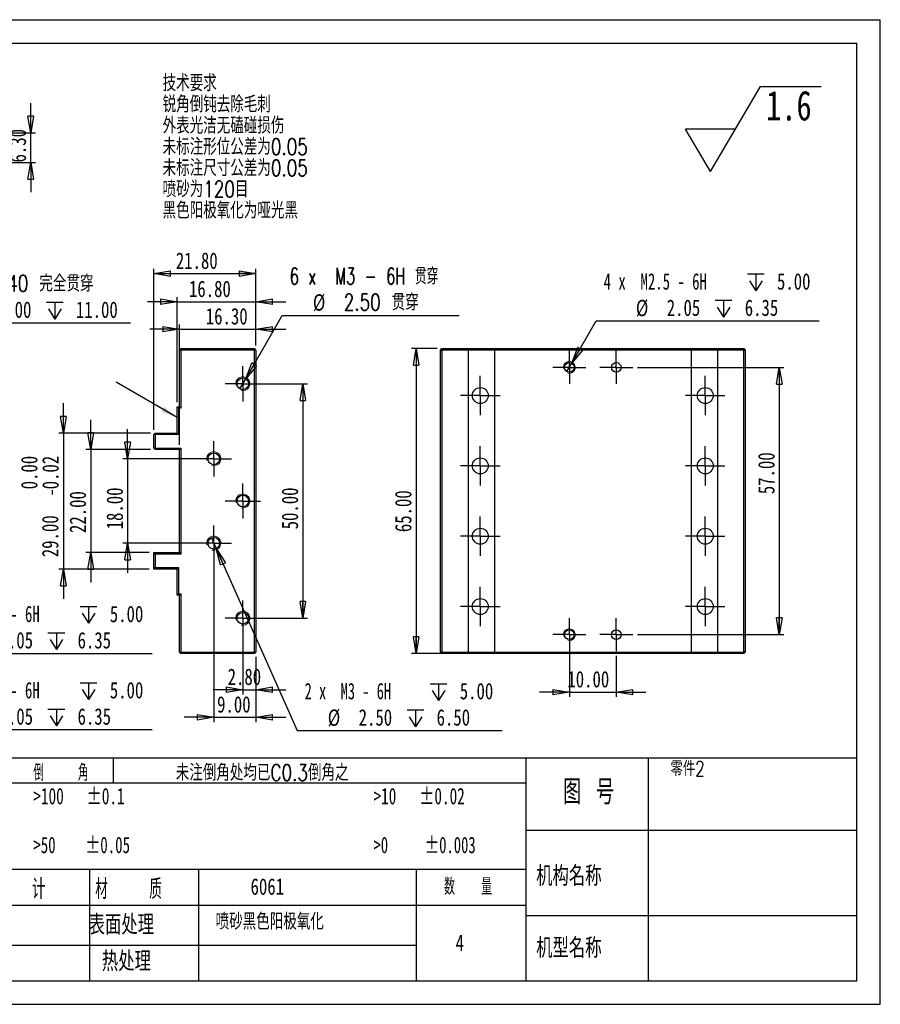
# Model space of a CAD drawing. Header units: millimetres. Extents: x 0 to 297, y 0 to 210.
# Tile 2 of 2: x 113 to 297, y 0 to 210. Entities that reach past the tile are written whole.
import ezdxf

# ---------------------------------------------------------------- set-up
doc = ezdxf.new("R2010")
doc.units = ezdxf.units.MM
doc.layers.add('图层0', color=7, linetype='Continuous', lineweight=25)
doc.styles.add('SLDTEXTSTYLE0', font='TXT', dxfattribs={"width": 0.75, "bigfont": 'bigfont'})
doc.styles.add('SLDTEXTSTYLE1', font='TXT', dxfattribs={"width": 0.75})
doc.styles.add('SLDTEXTSTYLE10', font='TXT', dxfattribs={"width": 0.660714})
doc.styles.add('SLDTEXTSTYLE11', font='TXT', dxfattribs={"width": 0.65, "bigfont": 'bigfont'})
doc.styles.add('SLDTEXTSTYLE12', font='TXT', dxfattribs={"width": 0.645833})
doc.styles.add('SLDTEXTSTYLE2', font='TXT', dxfattribs={"width": 0.666667, "bigfont": 'bigfont'})
doc.styles.add('SLDTEXTSTYLE3', font='TXT', dxfattribs={"width": 0.583333, "bigfont": 'bigfont'})
doc.styles.add('SLDTEXTSTYLE4', font='TXT', dxfattribs={"width": 0.681818})
doc.styles.add('SLDTEXTSTYLE5', font='TXT', dxfattribs={"width": 0.666667})
doc.styles.add('SLDTEXTSTYLE6', font='TXT', dxfattribs={"width": 0.653846})
doc.styles.add('SLDTEXTSTYLE7', font='TXT', dxfattribs={"width": 0.6, "bigfont": 'bigfont'})
doc.styles.add('SLDTEXTSTYLE8', font='TXT', dxfattribs={"width": 0.625, "bigfont": 'bigfont'})
doc.dimstyles.new('SLDDIMSTYLE0', dxfattribs={"dimtxt": 3.5, "dimasz": 3.556, "dimexe": 0, "dimexo": 0.0625, "dimgap": 0.875, "dimtad": 0, "dimtih": 1, "dimtoh": 1, "dimrnd": 1e-09, "dimzin": 4, "dimdsep": 46, "dimtxsty": 'SLDTEXTSTYLE1', "dimblk1": 'NONE', "dimblk2": 'CLOSED', "dimsah": 1, "dimcen": 0, "dimadec": 0, "dimazin": 1, "dimtfac": 1, "dimtmove": 0, "dimatfit": 3, "dimldrblk": 'NONE', "dimfxl": 0, "dimfrac": 2, "dimtolj": 1, "dimtzin": 12, "dimarcsym": 0})
doc.dimstyles.new('SLDDIMSTYLE1', dxfattribs={"dimtxt": 3.5, "dimasz": 3.556, "dimexe": 0, "dimexo": 0.0625, "dimgap": 0.875, "dimtad": 0, "dimtih": 1, "dimtoh": 1, "dimdec": 6, "dimrnd": 1e-09, "dimzin": 12, "dimdsep": 46, "dimtxsty": 'SLDTEXTSTYLE1', "dimblk1": 'NONE', "dimblk2": 'CLOSED', "dimsah": 1, "dimcen": 0, "dimadec": 0, "dimazin": 3, "dimtfac": 1, "dimtmove": 0, "dimatfit": 3, "dimldrblk": 'NONE', "dimfxl": 0, "dimfrac": 2, "dimtolj": 1, "dimtzin": 12, "dimarcsym": 0})
doc.dimstyles.new('SLDDIMSTYLE2', dxfattribs={"dimtxt": 3.5, "dimasz": 3.556, "dimexe": 0, "dimexo": 0.0625, "dimgap": 0.875, "dimtad": 1, "dimrnd": 1e-09, "dimzin": 4, "dimdsep": 46, "dimtxsty": 'SLDTEXTSTYLE1', "dimblk1": 'CLOSED', "dimblk2": 'CLOSED', "dimsah": 1, "dimcen": 0.09, "dimadec": 0, "dimazin": 1, "dimtfac": 1, "dimtofl": 0, "dimtmove": 0, "dimatfit": 3, "dimldrblk": 'CLOSED', "dimfxl": 0, "dimfrac": 2, "dimtolj": 1, "dimtzin": 12, "dimarcsym": 0})
doc.dimstyles.new('SLDDIMSTYLE3', dxfattribs={"dimtxt": 3.5, "dimasz": 3.556, "dimexe": 0, "dimexo": 0.0625, "dimgap": 0.875, "dimtad": 1, "dimrnd": 1e-09, "dimzin": 4, "dimdsep": 46, "dimtxsty": 'SLDTEXTSTYLE1', "dimblk1": 'CLOSED', "dimblk2": 'CLOSED', "dimsah": 1, "dimcen": 0.09, "dimadec": 0, "dimazin": 1, "dimtfac": 1, "dimtmove": 0, "dimatfit": 0, "dimldrblk": 'CLOSED', "dimfxl": 0, "dimfrac": 2, "dimtolj": 1, "dimtzin": 12, "dimarcsym": 0})
doc.dimstyles.new('SLDDIMSTYLE4', dxfattribs={"dimtxt": 3.5, "dimasz": 3.556, "dimexe": 0, "dimexo": 0.0625, "dimgap": 0.875, "dimtad": 1, "dimrnd": 1e-09, "dimzin": 4, "dimdsep": 46, "dimtxsty": 'SLDTEXTSTYLE1', "dimblk1": 'CLOSED', "dimblk2": 'CLOSED', "dimsah": 1, "dimcen": 0.09, "dimadec": 0, "dimazin": 1, "dimtol": 1, "dimtm": 0.02, "dimtfac": 1, "dimtmove": 0, "dimatfit": 0, "dimldrblk": 'CLOSED', "dimfxl": 0, "dimfrac": 2, "dimtolj": 1, "dimtzin": 0, "dimarcsym": 0})
doc.dimstyles.new('SLDDIMSTYLE6', dxfattribs={"dimtxt": 0.18, "dimasz": 3.556, "dimexe": 0, "dimexo": 0.0625, "dimgap": 0, "dimtad": 0, "dimtih": 1, "dimtoh": 1, "dimdec": 0, "dimrnd": 1e-09, "dimzin": 0, "dimdsep": 46, "dimtxsty": 'Standard', "dimsah": 1, "dimcen": 0.09, "dimadec": 0, "dimazin": 0, "dimtfac": 3.556, "dimtdec": 0, "dimtofl": 0, "dimtmove": 0, "dimatfit": 3, "dimfxl": 0, "dimfrac": 2, "dimtolj": 1, "dimtzin": 0, "dimarcsym": 0})

# ---------------------------------------------------------------- blocks, each defined once
blk = doc.blocks.new('SW_SFSYMBOL_0')
at = {"layer": '图层0', "color": 0}
for p, q in [((-11.87, -9.07), (-1.17, 9.07)), ((-1.17, 9.07), (11.73, 9.07)), ((-11.87, -9.07), (-17.23, 0)), ((-6.52, 0), (-17.23, 0))]:
    blk.add_line(p, q, dxfattribs=at)
at = {"layer": '图层0', "color": 0, "insert": (0, 8.19), "char_height": 6.35, "attachment_point": 1, "style": 'SLDTEXTSTYLE1'}
blk.add_mtext('1.6', dxfattribs=at)
blk = doc.blocks.new('_Closed')
at = {"color": 0, "linetype": 'ByBlock', "lineweight": -2}
for p, q in [((-1, 0.166667), (0, 0)), ((-1, 0.166667), (-1, -0.166667)), ((0, 0), (-1, -0.166667)), ((0, 0), (-1, 0))]:
    blk.add_line(p, q, dxfattribs=at)
blk = doc.blocks.new('SW_SYMBOL_HOLE_SPOT')
at = {"layer": '图层0', "color": 0}
for p, q in [((0, 875), (0, 75)), ((1600, 75), (1600, 875)), ((0, 75), (1600, 75))]:
    blk.add_line(p, q, dxfattribs=at)
blk = doc.blocks.new('SW_SYMBOL_HOLE_DEPTH')
at = {"layer": '图层0', "color": 0}
for p, q in [((0, 875), (800, 875)), ((100, 555), (400, 75)), ((400, 875), (400, 75)), ((700, 555), (400, 75))]:
    blk.add_line(p, q, dxfattribs=at)
blk = doc.blocks.new('_D')
at = {"layer": '图层0'}
for p, q in [((83.68, 132.44), (91.13, 145.34)), ((91.13, 145.34), (137.01, 145.34)), ((80.68, 127.24), (83.68, 132.44))]:
    blk.add_line(p, q, dxfattribs=at)
at = {"layer": '图层0', "xscale": 0.004470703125, "yscale": 0.004470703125, "zscale": 0.004470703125}
for name, p in [('SW_SYMBOL_HOLE_SPOT', (92.72, 145.82)), ('SW_SYMBOL_HOLE_DEPTH', (119.08, 145.82))]:
    blk.add_blockref(name, p, dxfattribs=at)
at = {"layer": '图层0', "xscale": 3.556, "yscale": 3.556, "rotation": 240.0000000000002}
blk.add_blockref('_Closed', (83.68, 132.44, 5.4), dxfattribs=at)
at = {"layer": '图层0', "char_height": 3.5, "attachment_point": 1}
for s, insert, style in [('8 x', (93.37, 155.51), 'SLDTEXTSTYLE5'), ('%%c', (100.78, 155.46), 'SLDTEXTSTYLE1'), ('3.40 完全贯穿', (107.37, 155.51), 'SLDTEXTSTYLE0'), ('%%c', (102.16, 149.85), 'SLDTEXTSTYLE1'), ('6.00', (108.75, 149.9), 'SLDTEXTSTYLE1'), ('11.00', (125.39, 149.9), 'SLDTEXTSTYLE1')]:
    blk.add_mtext(s, dxfattribs=dict(at, insert=insert, style=style))
blk = doc.blocks.new('_None')
blk = doc.blocks.new('_D_1')
at = {"layer": '图层0'}
for p, q in [((80.28, 91.28), (81.08, 89.39)), ((81.08, 89.39), (94.05, 58.58)), ((94.05, 58.58), (141.65, 58.58))]:
    blk.add_line(p, q, dxfattribs=at)
at = {"layer": '图层0', "xscale": 3.556, "yscale": 3.556, "rotation": 112.8309004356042}
blk.add_blockref('_Closed', (81.08, 89.39, 5.4), dxfattribs=at)
at = {"layer": '图层0', "xscale": 0.004470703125, "yscale": 0.004470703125, "zscale": 0.004470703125}
for p in [(126.3, 64.67), (119.43, 59.06)]:
    blk.add_blockref('SW_SYMBOL_HOLE_DEPTH', p, dxfattribs=at)
at = {"layer": '图层0', "char_height": 3.5, "attachment_point": 1}
for s, insert, style in [('8 x  M2.5 - 6H', (95.64, 68.75), 'SLDTEXTSTYLE10'), ('5.00', (132.62, 68.75), 'SLDTEXTSTYLE1'), ('%%c', (102.51, 63.09), 'SLDTEXTSTYLE1'), ('2.05', (109.1, 63.14), 'SLDTEXTSTYLE1'), ('6.35', (125.74, 63.14), 'SLDTEXTSTYLE1')]:
    blk.add_mtext(s, dxfattribs=dict(at, insert=insert, style=style))
blk = doc.blocks.new('_D_2')
at = {"layer": '图层0'}
for p, q in [((86.42, 103.33), (86.95, 101.35)), ((86.95, 101.35), (94.05, 74.83)), ((94.05, 74.83), (141.65, 74.83))]:
    blk.add_line(p, q, dxfattribs=at)
at = {"layer": '图层0', "xscale": 3.556, "yscale": 3.556, "rotation": 105.0000000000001}
blk.add_blockref('_Closed', (86.95, 101.35, 5.4), dxfattribs=at)
at = {"layer": '图层0', "xscale": 0.004470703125, "yscale": 0.004470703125, "zscale": 0.004470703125}
for p in [(126.3, 80.93), (119.43, 75.32)]:
    blk.add_blockref('SW_SYMBOL_HOLE_DEPTH', p, dxfattribs=at)
at = {"layer": '图层0', "char_height": 3.5, "attachment_point": 1}
for s, insert, style in [('2 x  M2.5 - 6H', (95.64, 85.01), 'SLDTEXTSTYLE10'), ('5.00', (132.62, 85.01), 'SLDTEXTSTYLE1'), ('%%c', (102.51, 79.34), 'SLDTEXTSTYLE1'), ('2.05', (109.1, 79.4), 'SLDTEXTSTYLE1'), ('6.35', (125.74, 79.4), 'SLDTEXTSTYLE1')]:
    blk.add_mtext(s, dxfattribs=dict(at, insert=insert, style=style))
blk = doc.blocks.new('_D_7')
at = {"layer": '图层0'}
for p, q in [((161.62, 133.42), (169.42, 146.93)), ((169.42, 146.93), (207.13, 146.93)), ((160.37, 131.26), (161.62, 133.42))]:
    blk.add_line(p, q, dxfattribs=at)
at = {"layer": '图层0', "xscale": 3.556, "yscale": 3.556, "rotation": 240.0000000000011}
blk.add_blockref('_Closed', (161.62, 133.42), dxfattribs=at)
at = {"layer": '图层0', "char_height": 3.5, "attachment_point": 1}
for s, insert, style in [('6 x  M3 - 6H 贯穿', (171.01, 157.05), 'SLDTEXTSTYLE11'), ('%%c', (175.94, 151.44), 'SLDTEXTSTYLE1'), ('2.50 贯穿', (182.53, 151.5), 'SLDTEXTSTYLE0')]:
    blk.add_mtext(s, dxfattribs=dict(at, insert=insert, style=style))
blk = doc.blocks.new('_D_8')
at = {"layer": '图层0'}
for p, q in [((154.29, 99.48), (155.31, 97.2)), ((155.31, 97.2), (172.59, 58.38)), ((172.59, 58.38), (216.31, 58.38))]:
    blk.add_line(p, q, dxfattribs=at)
at = {"layer": '图层0', "xscale": 3.556, "yscale": 3.556, "rotation": 114.0069863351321}
blk.add_blockref('_Closed', (155.31, 97.2), dxfattribs=at)
at = {"layer": '图层0', "xscale": 0.004470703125, "yscale": 0.004470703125, "zscale": 0.004470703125}
for p in [(200.97, 64.47), (196.03, 58.86)]:
    blk.add_blockref('SW_SYMBOL_HOLE_DEPTH', p, dxfattribs=at)
at = {"layer": '图层0', "char_height": 3.5, "attachment_point": 1}
for s, insert, style in [('2 x  M3 - 6H', (174.18, 68.55), 'SLDTEXTSTYLE12'), ('5.00', (207.28, 68.55), 'SLDTEXTSTYLE1'), ('%%c', (179.12, 62.89), 'SLDTEXTSTYLE1'), ('2.50', (185.71, 62.94), 'SLDTEXTSTYLE1'), ('6.50', (202.34, 62.94), 'SLDTEXTSTYLE1')]:
    blk.add_mtext(s, dxfattribs=dict(at, insert=insert, style=style))
blk = doc.blocks.new('_D_9')
at = {"layer": '图层0'}
for p, q in [((136.42, 116.34), (136.42, 122.69)), ((153.8, 116.34), (135.42, 116.34)), ((136.42, 116.34), (136.42, 98.34)), ((153.8, 98.34), (135.42, 98.34)), ((136.42, 98.34), (136.42, 91.99))]:
    blk.add_line(p, q, dxfattribs=at)
at = {"layer": '图层0', "xscale": 3.556, "yscale": 3.556}
for p, rotation in [((136.42, 116.34), 270.0000000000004), ((136.42, 98.34), 90.0000000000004)]:
    blk.add_blockref('_Closed', p, dxfattribs=dict(at, rotation=rotation))
at = {"layer": '图层0', "insert": (131.91, 101.3), "char_height": 3.5, "attachment_point": 1, "rotation": 90, "style": 'SLDTEXTSTYLE1'}
blk.add_mtext('18.00', dxfattribs=at)
blk = doc.blocks.new('_D_10')
at = {"layer": '图层0'}
for p, q in [((128.54, 118.34), (128.54, 124.69)), ((141.3, 118.34), (127.54, 118.34)), ((128.54, 118.34), (128.54, 96.34)), ((141, 96.34), (127.54, 96.34)), ((128.54, 96.34), (128.54, 89.99))]:
    blk.add_line(p, q, dxfattribs=at)
at = {"layer": '图层0', "xscale": 3.556, "yscale": 3.556}
for p, rotation in [((128.54, 118.34), 270.0000000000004), ((128.54, 96.34), 90.0000000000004)]:
    blk.add_blockref('_Closed', p, dxfattribs=dict(at, rotation=rotation))
at = {"layer": '图层0', "insert": (124.03, 100.52), "char_height": 3.5, "attachment_point": 1, "rotation": 90, "style": 'SLDTEXTSTYLE1'}
blk.add_mtext('22.00', dxfattribs=at)
blk = doc.blocks.new('_D_11')
at = {"layer": '图层0'}
for p, q in [((122.71, 121.84), (122.71, 128.19)), ((141.3, 121.84), (121.71, 121.84)), ((122.71, 121.84), (122.71, 92.84)), ((141, 92.84), (121.71, 92.84)), ((122.71, 92.84), (122.71, 86.49))]:
    blk.add_line(p, q, dxfattribs=at)
at = {"layer": '图层0', "xscale": 3.556, "yscale": 3.556}
for p, rotation in [((122.71, 121.84), 270.0000000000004), ((122.71, 92.84), 90.0000000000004)]:
    blk.add_blockref('_Closed', p, dxfattribs=dict(at, rotation=rotation))
at = {"layer": '图层0', "char_height": 3.5, "attachment_point": 1, "rotation": 90, "style": 'SLDTEXTSTYLE1'}
for s, insert in [('0.00', (113.67, 109.84)), ('0.02', (118.2, 109.84)), ('-', (118.2, 108.29)), ('29.00', (118.14, 95.36))]:
    blk.add_mtext(s, dxfattribs=dict(at, insert=insert))
blk = doc.blocks.new('_D_12')
at = {"layer": '图层0'}
for p, q in [((162, 132.34), (174.8, 132.34)), ((173.8, 132.34), (173.8, 82.34)), ((162, 82.34), (174.8, 82.34))]:
    blk.add_line(p, q, dxfattribs=at)
at = {"layer": '图层0', "xscale": 3.556, "yscale": 3.556}
for p, rotation in [((173.8, 132.34), 90.0000000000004), ((173.8, 82.34), 270.0000000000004)]:
    blk.add_blockref('_Closed', p, dxfattribs=dict(at, rotation=rotation))
at = {"layer": '图层0', "insert": (169.28, 101.3), "char_height": 3.5, "attachment_point": 1, "rotation": 90, "style": 'SLDTEXTSTYLE1'}
blk.add_mtext('50.00', dxfattribs=at)
blk = doc.blocks.new('_D_13')
at = {"layer": '图层0'}
for p, q in [((161, 81.34), (161, 66.1)), ((163.8, 74.14), (163.8, 66.1)), ((161, 67.1), (154.65, 67.1)), ((161, 67.1), (163.8, 67.1)), ((163.8, 67.1), (170.15, 67.1))]:
    blk.add_line(p, q, dxfattribs=at)
at = {"layer": '图层0', "xscale": 3.556, "yscale": 3.556}
blk.add_blockref('_Closed', (161, 67.1), dxfattribs=at)
at = {"layer": '图层0', "xscale": 3.556, "yscale": 3.556, "rotation": 180.0000000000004}
blk.add_blockref('_Closed', (163.8, 67.1), dxfattribs=at)
at = {"layer": '图层0', "insert": (157.76, 71.61), "char_height": 3.5, "attachment_point": 1, "style": 'SLDTEXTSTYLE1'}
blk.add_mtext('2.80', dxfattribs=at)
blk = doc.blocks.new('_D_14')
at = {"layer": '图层0'}
for p, q in [((154.8, 97.34), (154.8, 60.21)), ((163.8, 74.14), (163.8, 60.21)), ((154.8, 61.21), (148.45, 61.21)), ((154.8, 61.21), (163.8, 61.21)), ((163.8, 61.21), (170.15, 61.21))]:
    blk.add_line(p, q, dxfattribs=at)
at = {"layer": '图层0', "xscale": 3.556, "yscale": 3.556}
blk.add_blockref('_Closed', (154.8, 61.21), dxfattribs=at)
at = {"layer": '图层0', "xscale": 3.556, "yscale": 3.556, "rotation": 180.0000000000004}
blk.add_blockref('_Closed', (163.8, 61.21), dxfattribs=at)
at = {"layer": '图层0', "insert": (155.51, 65.72), "char_height": 3.5, "attachment_point": 1, "style": 'SLDTEXTSTYLE1'}
blk.add_mtext('9.00', dxfattribs=at)
blk = doc.blocks.new('_D_15')
at = {"layer": '图层0'}
for p, q in [((147.5, 119.34), (147.5, 144.99)), ((163.8, 140.54), (163.8, 144.99)), ((147.5, 143.99), (141.15, 143.99)), ((147.5, 143.99), (163.8, 143.99)), ((163.8, 143.99), (170.15, 143.99))]:
    blk.add_line(p, q, dxfattribs=at)
at = {"layer": '图层0', "xscale": 3.556, "yscale": 3.556}
blk.add_blockref('_Closed', (147.5, 143.99), dxfattribs=at)
at = {"layer": '图层0', "xscale": 3.556, "yscale": 3.556, "rotation": 180.0000000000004}
blk.add_blockref('_Closed', (163.8, 143.99), dxfattribs=at)
at = {"layer": '图层0', "insert": (153.1, 148.5), "char_height": 3.5, "attachment_point": 1, "style": 'SLDTEXTSTYLE1'}
blk.add_mtext('16.30', dxfattribs=at)
blk = doc.blocks.new('_D_16')
at = {"layer": '图层0'}
for p, q in [((147, 149.84), (140.65, 149.84)), ((147, 128.44), (147, 150.84)), ((147, 149.84), (163.8, 149.84)), ((163.8, 140.54), (163.8, 150.84)), ((163.8, 149.84), (170.15, 149.84))]:
    blk.add_line(p, q, dxfattribs=at)
at = {"layer": '图层0', "xscale": 3.556, "yscale": 3.556}
blk.add_blockref('_Closed', (147, 149.84), dxfattribs=at)
at = {"layer": '图层0', "xscale": 3.556, "yscale": 3.556, "rotation": 180.0000000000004}
blk.add_blockref('_Closed', (163.8, 149.84), dxfattribs=at)
at = {"layer": '图层0', "insert": (149.51, 154.35), "char_height": 3.5, "attachment_point": 1, "style": 'SLDTEXTSTYLE1'}
blk.add_mtext('16.80', dxfattribs=at)
blk = doc.blocks.new('_D_17')
at = {"layer": '图层0'}
for p, q in [((142, 122.54), (142, 156.84)), ((142, 155.84), (163.8, 155.84)), ((163.8, 140.54), (163.8, 156.84))]:
    blk.add_line(p, q, dxfattribs=at)
at = {"layer": '图层0', "xscale": 3.556, "yscale": 3.556, "rotation": 180.0000000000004}
blk.add_blockref('_Closed', (142, 155.84), dxfattribs=at)
at = {"layer": '图层0', "xscale": 3.556, "yscale": 3.556}
blk.add_blockref('_Closed', (163.8, 155.84), dxfattribs=at)
at = {"layer": '图层0', "insert": (146.71, 160.35), "char_height": 3.5, "attachment_point": 1, "style": 'SLDTEXTSTYLE1'}
blk.add_mtext('21.80', dxfattribs=at)
blk = doc.blocks.new('SW_CENTERMARKSYMBOL_18')
at = {"layer": '图层0', "color": 0}
for p, q in [((0, 2.5), (0, 3.75)), ((0, 0), (0, 2.5)), ((-2.5, 0), (-3.75, 0)), ((0, 0), (-2.5, 0)), ((0, 0), (0, -2.5)), ((0, 0), (2.5, 0)), ((2.5, 0), (3.75, 0)), ((0, -2.5), (0, -3.75))]:
    blk.add_line(p, q, dxfattribs=at)
blk = doc.blocks.new('SW_CENTERMARKSYMBOL_19')
at = {"layer": '图层0', "color": 0}
for p, q in [((0, 2.5), (0, 3.75)), ((0, 0), (0, 2.5)), ((-2.5, 0), (-3.75, 0)), ((0, 0), (-2.5, 0)), ((0, 0), (0, -2.5)), ((0, 0), (2.5, 0)), ((2.5, 0), (3.75, 0)), ((0, -2.5), (0, -3.75))]:
    blk.add_line(p, q, dxfattribs=at)
blk = doc.blocks.new('SW_CENTERMARKSYMBOL_20')
at = {"layer": '图层0', "color": 0}
for p, q in [((0, 2.5), (0, 3.75)), ((0, 0), (0, 2.5)), ((-2.5, 0), (-3.75, 0)), ((0, 0), (-2.5, 0)), ((0, 0), (0, -2.5)), ((0, 0), (2.5, 0)), ((2.5, 0), (3.75, 0)), ((0, -2.5), (0, -3.75))]:
    blk.add_line(p, q, dxfattribs=at)
blk = doc.blocks.new('SW_CENTERMARKSYMBOL_21')
at = {"layer": '图层0', "color": 0}
for p, q in [((0, 2.5), (0, 3.75)), ((0, 0), (0, 2.5)), ((-2.5, 0), (-3.75, 0)), ((0, 0), (-2.5, 0)), ((0, 0), (0, -2.5)), ((0, 0), (2.5, 0)), ((2.5, 0), (3.75, 0)), ((0, -2.5), (0, -3.75))]:
    blk.add_line(p, q, dxfattribs=at)
blk = doc.blocks.new('SW_CENTERMARKSYMBOL_22')
at = {"layer": '图层0', "color": 0}
for p, q in [((0, 2.5), (0, 3.75)), ((0, 0), (0, 2.5)), ((-2.5, 0), (-3.75, 0)), ((0, 0), (-2.5, 0)), ((0, 0), (0, -2.5)), ((0, 0), (2.5, 0)), ((2.5, 0), (3.75, 0)), ((0, -2.5), (0, -3.75))]:
    blk.add_line(p, q, dxfattribs=at)
blk = doc.blocks.new('_D_22')
at = {"layer": '图层0'}
for p, q in [((115.75, 185.84), (115.75, 192.19)), ((91.38, 185.84), (116.75, 185.84)), ((115.75, 179.54), (115.75, 185.84)), ((80.18, 179.54), (116.75, 179.54)), ((115.75, 179.54), (115.75, 173.19))]:
    blk.add_line(p, q, dxfattribs=at)
at = {"layer": '图层0', "xscale": 3.556, "yscale": 3.556}
for p, rotation in [((115.75, 185.84), 270.0000000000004), ((115.75, 179.54), 90.0000000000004)]:
    blk.add_blockref('_Closed', p, dxfattribs=dict(at, rotation=rotation))
at = {"layer": '图层0', "insert": (111.24, 179.55), "char_height": 3.5, "attachment_point": 1, "rotation": 90, "style": 'SLDTEXTSTYLE1'}
blk.add_mtext('6.30', dxfattribs=at)
blk = doc.blocks.new('_D_23')
at = {"layer": '图层0'}
for p, q in [((231.18, 136.73), (236.39, 145.76)), ((236.39, 145.76), (283.99, 145.76)), ((230.15, 134.95), (231.18, 136.73))]:
    blk.add_line(p, q, dxfattribs=at)
at = {"layer": '图层0', "xscale": 0.004470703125, "yscale": 0.004470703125, "zscale": 0.004470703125}
for p in [(268.64, 151.85), (261.77, 146.24)]:
    blk.add_blockref('SW_SYMBOL_HOLE_DEPTH', p, dxfattribs=at)
at = {"layer": '图层0', "xscale": 3.556, "yscale": 3.556, "rotation": 240.0000000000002}
blk.add_blockref('_Closed', (231.18, 136.73, -5.4), dxfattribs=at)
at = {"layer": '图层0', "char_height": 3.5, "attachment_point": 1}
for s, insert, style in [('4 x  M2.5 - 6H', (237.98, 155.93), 'SLDTEXTSTYLE10'), ('5.00', (274.96, 155.93), 'SLDTEXTSTYLE1'), ('%%c', (244.85, 150.27), 'SLDTEXTSTYLE1'), ('2.05', (251.44, 150.32), 'SLDTEXTSTYLE1'), ('6.35', (268.08, 150.32), 'SLDTEXTSTYLE1')]:
    blk.add_mtext(s, dxfattribs=dict(at, insert=insert, style=style))
blk = doc.blocks.new('_D_24')
at = {"layer": '图层0'}
for p, q in [((245.19, 135.84), (276.44, 135.84)), ((275.44, 135.84), (275.44, 78.84)), ((245.19, 78.84), (276.44, 78.84))]:
    blk.add_line(p, q, dxfattribs=at)
at = {"layer": '图层0', "xscale": 3.556, "yscale": 3.556}
for p, rotation in [((275.44, 135.84, -5.4), 90.0000000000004), ((275.44, 78.84, -5.4), 270.0000000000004)]:
    blk.add_blockref('_Closed', p, dxfattribs=dict(at, rotation=rotation))
at = {"layer": '图层0', "insert": (270.93, 108.8), "char_height": 3.5, "attachment_point": 1, "rotation": 90, "style": 'SLDTEXTSTYLE1'}
blk.add_mtext('57.00', dxfattribs=at)
blk = doc.blocks.new('_D_25')
at = {"layer": '图层0'}
for p, q in [((230.66, 77.84), (230.66, 65.58)), ((240.66, 74.31), (240.66, 65.58)), ((230.66, 66.58), (224.31, 66.58)), ((230.66, 66.58), (240.66, 66.58)), ((240.66, 66.58), (247.01, 66.58))]:
    blk.add_line(p, q, dxfattribs=at)
at = {"layer": '图层0', "xscale": 3.556, "yscale": 3.556}
blk.add_blockref('_Closed', (230.66, 66.58, -5.4), dxfattribs=at)
at = {"layer": '图层0', "xscale": 3.556, "yscale": 3.556, "rotation": 180.0000000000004}
blk.add_blockref('_Closed', (240.66, 66.58, -5.4), dxfattribs=at)
at = {"layer": '图层0', "insert": (230.24, 71.09), "char_height": 3.5, "attachment_point": 1, "style": 'SLDTEXTSTYLE1'}
blk.add_mtext('10.00', dxfattribs=at)
blk = doc.blocks.new('_D_26')
at = {"layer": '图层0'}
for p, q in [((202.46, 139.84), (196.97, 139.84)), ((197.97, 139.84), (197.97, 74.84)), ((207.76, 74.84), (196.97, 74.84))]:
    blk.add_line(p, q, dxfattribs=at)
at = {"layer": '图层0', "xscale": 3.556, "yscale": 3.556}
for p, rotation in [((197.97, 139.84, -5.4), 90.0000000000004), ((197.97, 74.84, -5.4), 270.0000000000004)]:
    blk.add_blockref('_Closed', p, dxfattribs=dict(at, rotation=rotation))
at = {"layer": '图层0', "insert": (193.46, 100.7), "char_height": 3.5, "attachment_point": 1, "rotation": 90, "style": 'SLDTEXTSTYLE1'}
blk.add_mtext('65.00', dxfattribs=at)
blk = doc.blocks.new('SW_CENTERMARKSYMBOL_23')
at = {"layer": '图层0', "color": 0}
for p, q in [((0, 2.5), (0, 4.2)), ((0, 0), (0, 2.5)), ((-2.5, 0), (-4.2, 0)), ((0, 0), (-2.5, 0)), ((0, 0), (0, -2.5)), ((0, 0), (2.5, 0)), ((2.5, 0), (4.2, 0)), ((0, -2.5), (0, -4.2))]:
    blk.add_line(p, q, dxfattribs=at)
blk = doc.blocks.new('SW_CENTERMARKSYMBOL_24')
at = {"layer": '图层0', "color": 0}
for p, q in [((0, 2.5), (0, 4.2)), ((0, 0), (0, 2.5)), ((-2.5, 0), (-4.2, 0)), ((0, 0), (-2.5, 0)), ((0, 0), (0, -2.5)), ((0, 0), (2.5, 0)), ((2.5, 0), (4.2, 0)), ((0, -2.5), (0, -4.2))]:
    blk.add_line(p, q, dxfattribs=at)
blk = doc.blocks.new('SW_CENTERMARKSYMBOL_25')
at = {"layer": '图层0', "color": 0}
for p, q in [((0, 2.5), (0, 4.2)), ((0, 0), (0, 2.5)), ((-2.5, 0), (-4.2, 0)), ((0, 0), (-2.5, 0)), ((0, 0), (0, -2.5)), ((0, 0), (2.5, 0)), ((2.5, 0), (4.2, 0)), ((0, -2.5), (0, -4.2))]:
    blk.add_line(p, q, dxfattribs=at)
blk = doc.blocks.new('SW_CENTERMARKSYMBOL_26')
at = {"layer": '图层0', "color": 0}
for p, q in [((0, 2.5), (0, 4.2)), ((0, 0), (0, 2.5)), ((-2.5, 0), (-4.2, 0)), ((0, 0), (-2.5, 0)), ((0, 0), (0, -2.5)), ((0, 0), (2.5, 0)), ((2.5, 0), (4.2, 0)), ((0, -2.5), (0, -4.2))]:
    blk.add_line(p, q, dxfattribs=at)
blk = doc.blocks.new('SW_CENTERMARKSYMBOL_27')
at = {"layer": '图层0', "color": 0}
for p, q in [((0, 2.5), (0, 4.2)), ((0, 0), (0, 2.5)), ((-2.5, 0), (-4.2, 0)), ((0, 0), (-2.5, 0)), ((0, 0), (0, -2.5)), ((0, 0), (2.5, 0)), ((2.5, 0), (4.2, 0)), ((0, -2.5), (0, -4.2))]:
    blk.add_line(p, q, dxfattribs=at)
blk = doc.blocks.new('SW_CENTERMARKSYMBOL_28')
at = {"layer": '图层0', "color": 0}
for p, q in [((0, 2.5), (0, 4.2)), ((0, 0), (0, 2.5)), ((-2.5, 0), (-4.2, 0)), ((0, 0), (-2.5, 0)), ((0, 0), (0, -2.5)), ((0, 0), (2.5, 0)), ((2.5, 0), (4.2, 0)), ((0, -2.5), (0, -4.2))]:
    blk.add_line(p, q, dxfattribs=at)
blk = doc.blocks.new('SW_CENTERMARKSYMBOL_29')
at = {"layer": '图层0', "color": 0}
for p, q in [((0, 2.5), (0, 4.2)), ((0, 0), (0, 2.5)), ((-2.5, 0), (-4.2, 0)), ((0, 0), (-2.5, 0)), ((0, 0), (0, -2.5)), ((0, 0), (2.5, 0)), ((2.5, 0), (4.2, 0)), ((0, -2.5), (0, -4.2))]:
    blk.add_line(p, q, dxfattribs=at)
blk = doc.blocks.new('SW_CENTERMARKSYMBOL_30')
at = {"layer": '图层0', "color": 0}
for p, q in [((0, 2.5), (0, 4.2)), ((0, 0), (0, 2.5)), ((-2.5, 0), (-4.2, 0)), ((0, 0), (-2.5, 0)), ((0, 0), (0, -2.5)), ((0, 0), (2.5, 0)), ((2.5, 0), (4.2, 0)), ((0, -2.5), (0, -4.2))]:
    blk.add_line(p, q, dxfattribs=at)
blk = doc.blocks.new('SW_CENTERMARKSYMBOL_31')
at = {"layer": '图层0', "color": 0}
for p, q in [((0, 2.5), (0, 3.525)), ((0, 0), (0, 2.5)), ((-2.5, 0), (-3.525, 0)), ((0, 0), (-2.5, 0)), ((0, 0), (0, -2.5)), ((0, 0), (2.5, 0)), ((2.5, 0), (3.525, 0)), ((0, -2.5), (0, -3.525))]:
    blk.add_line(p, q, dxfattribs=at)
blk = doc.blocks.new('SW_CENTERMARKSYMBOL_32')
at = {"layer": '图层0', "color": 0}
for p, q in [((0, 2.5), (0, 3.525)), ((0, 0), (0, 2.5)), ((-2.5, 0), (-3.525, 0)), ((0, 0), (-2.5, 0)), ((0, 0), (0, -2.5)), ((0, 0), (2.5, 0)), ((2.5, 0), (3.525, 0)), ((0, -2.5), (0, -3.525))]:
    blk.add_line(p, q, dxfattribs=at)
blk = doc.blocks.new('SW_CENTERMARKSYMBOL_33')
at = {"layer": '图层0', "color": 0}
for p, q in [((0, 2.5), (0, 3.525)), ((0, 0), (0, 2.5)), ((-2.5, 0), (-3.525, 0)), ((0, 0), (-2.5, 0)), ((0, 0), (0, -2.5)), ((0, 0), (2.5, 0)), ((2.5, 0), (3.525, 0)), ((0, -2.5), (0, -3.525))]:
    blk.add_line(p, q, dxfattribs=at)
blk = doc.blocks.new('SW_CENTERMARKSYMBOL_34')
at = {"layer": '图层0', "color": 0}
for p, q in [((0, 2.5), (0, 3.525)), ((0, 0), (0, 2.5)), ((-2.5, 0), (-3.525, 0)), ((0, 0), (-2.5, 0)), ((0, 0), (0, -2.5)), ((0, 0), (2.5, 0)), ((2.5, 0), (3.525, 0)), ((0, -2.5), (0, -3.525))]:
    blk.add_line(p, q, dxfattribs=at)

msp = doc.modelspace()

# ---------------------------------------------------------------- linework, layer by layer
at = {"color": 7, "linetype": 'Continuous', "lineweight": 25}
for p, q in [((147.7967321, 139.8392441), (147.4967321, 139.5392441)), ((147.7967321, 139.5392441), (147.4967321, 139.5392441)), ((147.4967321, 127.4392441), (147.4967321, 139.5392441)), ((147.7967321, 139.5392441), (147.7967321, 139.8392441)), ((147.7967321, 139.8392441), (163.4967321, 139.8392441)), ((147.7967321, 139.5392441), (147.7967321, 127.1392441)), ((163.4967321, 139.5392441), (147.7967321, 139.5392441)), ((163.4967321, 139.5392441), (163.4967321, 139.8392441)), ((163.7967321, 139.5392441), (163.4967321, 139.8392441)), ((163.4967321, 75.1392441), (163.4967321, 139.5392441)), ((163.4967321, 139.5392441), (163.7967321, 139.5392441)), ((163.7967321, 139.5392441), (163.7967321, 75.1392441)), ((203.1636302, 139.5392441), (203.4636302, 139.8392441)), ((203.1636302, 139.5392441), (203.4636302, 139.5392441)), ((203.1636302, 75.1392441), (203.1636302, 139.5392441)), ((203.4636302, 139.5392441), (203.4636302, 139.8392441)), ((203.4636302, 139.8392441), (208.7636302, 139.8392441)), ((209.0636302, 139.5392441), (203.4636302, 139.5392441)), ((203.4636302, 139.5392441), (203.4636302, 75.1392441)), ((209.0636302, 139.5392441), (208.7636302, 139.8392441)), ((208.7636302, 139.8392441), (214.3636302, 139.8392441)), ((209.0636302, 139.5392441), (209.0636302, 75.1392441)), ((214.6636302, 139.5392441), (209.0636302, 139.5392441)), ((214.6636302, 139.5392441), (214.3636302, 139.8392441)), ((214.3636302, 139.8392441), (256.9636302, 139.8392441)), ((214.6636302, 139.5392441), (214.6636302, 75.1392441)), ((256.6636302, 139.5392441), (214.6636302, 139.5392441)), ((256.9636302, 139.8392441), (256.6636302, 139.5392441)), ((262.2636302, 139.5392441), (256.6636302, 139.5392441)), ((256.6636302, 139.5392441), (256.6636302, 75.1392441)), ((256.9636302, 139.8392441), (262.5636302, 139.8392441)), ((262.5636302, 139.8392441), (262.2636302, 139.5392441)), ((262.2636302, 139.5392441), (262.2636302, 75.1392441)), ((267.8636302, 139.5392441), (262.2636302, 139.5392441)), ((262.5636302, 139.8392441), (267.8636302, 139.8392441)), ((267.8636302, 139.8392441), (268.1636302, 139.5392441)), ((267.8636302, 139.8392441), (267.8636302, 139.5392441)), ((267.8636302, 139.5392441), (268.1636302, 139.5392441)), ((267.8636302, 75.1392441), (267.8636302, 139.5392441)), ((268.1636302, 139.5392441), (268.1636302, 75.1392441)), ((147.2967321, 127.1392441), (146.9967321, 127.4392441)), ((146.9967321, 127.4392441), (147.4967321, 127.4392441)), ((146.9967321, 121.8392441), (146.9967321, 127.4392441)), ((147.7967321, 127.1392441), (147.2967321, 127.1392441)), ((147.2967321, 127.1392441), (147.2967321, 121.5392441)), ((147.7967321, 127.1392441), (147.4967321, 127.4392441)), ((142.2967321, 121.8392441), (141.9967321, 121.5392441)), ((142.2967321, 121.5392441), (142.2967321, 121.8392441)), ((142.2967321, 121.8392441), (146.9967321, 121.8392441)), ((147.2967321, 121.5392441), (146.9967321, 121.8392441)), ((141.9967321, 118.6392441), (141.9967321, 121.5392441)), ((142.2967321, 121.5392441), (141.9967321, 121.5392441)), ((142.2967321, 121.5392441), (142.2967321, 118.6392441)), ((147.2967321, 121.5392441), (142.2967321, 121.5392441)), ((141.9967321, 118.6392441), (142.2967321, 118.3392441)), ((142.2967321, 118.6392441), (141.9967321, 118.6392441)), ((142.2967321, 118.6392441), (147.7967321, 118.6392441)), ((142.2967321, 118.6392441), (142.2967321, 118.3392441)), ((147.4967321, 118.3392441), (142.2967321, 118.3392441)), ((147.4967321, 118.3392441), (147.7967321, 118.6392441)), ((147.4967321, 96.3392441), (147.4967321, 118.3392441)), ((147.7967321, 118.6392441), (147.7967321, 96.0392441)), ((141.9967321, 96.3392441), (147.4967321, 96.3392441)), ((141.9967321, 96.3392441), (142.2967321, 96.0392441)), ((141.9967321, 92.8392441), (141.9967321, 96.3392441)), ((142.2967321, 96.0392441), (142.2967321, 93.1392441)), ((147.7967321, 96.0392441), (142.2967321, 96.0392441)), ((147.4967321, 96.3392441), (147.7967321, 96.0392441)), ((141.9967321, 92.8392441), (142.2967321, 93.1392441)), ((146.9967321, 92.8392441), (141.9967321, 92.8392441)), ((142.2967321, 93.1392441), (147.2967321, 93.1392441)), ((146.9967321, 92.8392441), (147.2967321, 93.1392441)), ((146.9967321, 87.2392441), (146.9967321, 92.8392441)), ((147.2967321, 93.1392441), (147.2967321, 87.5392441)), ((146.9967321, 87.2392441), (147.2967321, 87.5392441)), ((147.4967321, 87.2392441), (146.9967321, 87.2392441)), ((147.2967321, 87.5392441), (147.7967321, 87.5392441)), ((147.4967321, 87.2392441), (147.7967321, 87.5392441)), ((147.4967321, 75.1392441), (147.4967321, 87.2392441)), ((147.7967321, 87.5392441), (147.7967321, 75.1392441)), ((147.4967321, 75.1392441), (147.7967321, 75.1392441)), ((147.4967321, 75.1392441), (147.7967321, 74.8392441)), ((147.7967321, 74.8392441), (147.7967321, 75.1392441)), ((147.7967321, 75.1392441), (163.4967321, 75.1392441)), ((163.4967321, 74.8392441), (147.7967321, 74.8392441)), ((163.4967321, 74.8392441), (163.4967321, 75.1392441)), ((163.7967321, 75.1392441), (163.4967321, 75.1392441)), ((163.4967321, 74.8392441), (163.7967321, 75.1392441)), ((203.4636302, 74.8392441), (203.1636302, 75.1392441)), ((203.4636302, 75.1392441), (203.1636302, 75.1392441)), ((203.4636302, 74.8392441), (203.4636302, 75.1392441)), ((203.4636302, 75.1392441), (209.0636302, 75.1392441)), ((208.7636302, 74.8392441), (203.4636302, 74.8392441)), ((208.7636302, 74.8392441), (209.0636302, 75.1392441)), ((214.3636302, 74.8392441), (208.7636302, 74.8392441)), ((209.0636302, 75.1392441), (214.6636302, 75.1392441)), ((214.3636302, 74.8392441), (214.6636302, 75.1392441)), ((256.9636302, 74.8392441), (214.3636302, 74.8392441)), ((214.6636302, 75.1392441), (256.6636302, 75.1392441)), ((256.6636302, 75.1392441), (262.2636302, 75.1392441)), ((256.6636302, 75.1392441), (256.9636302, 74.8392441)), ((262.5636302, 74.8392441), (256.9636302, 74.8392441)), ((262.2636302, 75.1392441), (267.8636302, 75.1392441)), ((262.2636302, 75.1392441), (262.5636302, 74.8392441)), ((267.8636302, 74.8392441), (262.5636302, 74.8392441)), ((268.1636302, 75.1392441), (267.8636302, 74.8392441)), ((267.8636302, 75.1392441), (267.8636302, 74.8392441)), ((268.1636302, 75.1392441), (267.8636302, 75.1392441))]:
    msp.add_line(p, q, dxfattribs=at)
for centre, radius in [((230.6636302, 135.8392441), 1.025), ((240.6636302, 135.8392441), 1.025), ((160.9967321, 132.3392441), 1.25), ((211.6636302, 129.8392441), 1.7), ((259.6636302, 129.8392441), 1.7), ((154.7967321, 116.3392441), 1.25), ((211.6636302, 114.8392441), 1.7), ((259.6636302, 114.8392441), 1.7), ((160.9967321, 107.3392441), 1.25), ((211.6636302, 99.8392441), 1.7), ((259.6636302, 99.8392441), 1.7), ((154.7967321, 98.3392441), 1.25), ((211.6636302, 84.8392441), 1.7), ((259.6636302, 84.8392441), 1.7), ((160.9967321, 82.3392441), 1.25), ((230.6636302, 78.8392441), 1.025), ((240.6636302, 78.8392441), 1.025)]:
    msp.add_circle(centre, radius, dxfattribs=at)
at = {"color": 7, "linetype": 'Continuous', "lineweight": 18}
for centre, radius in [((230.6636302, 135.8392441), 1.25), ((160.9967321, 132.3392441), 1.5), ((160.9967321, 132.3392441), 1.5), ((154.7967321, 116.3392441), 1.5), ((160.9967321, 107.3392441), 1.5), ((160.9967321, 107.3392441), 1.5), ((154.7967321, 98.3392441), 1.5), ((160.9967321, 82.3392441), 1.5), ((160.9967321, 82.3392441), 1.5), ((230.6636302, 78.8392441), 1.25)]:
    msp.add_arc(centre, radius, 255, 195, dxfattribs=at)
at = {"layer": '图层0'}
for p, q in [((0, 210), (297, 210)), ((297, 0), (297, 210)), ((5, 204.9828915), (292, 204.9828915)), ((292, 4.9828915), (292, 204.9828915)), ((221.3534427, 52.5), (221.3534427, 4.9828915)), ((292, 52.5), (5, 52.5)), ((133.3211495, 52.5), (133.3211495, 47.2066813)), ((247.5, 52.5), (247.5, 4.9828915)), ((47.7573077, 47.2066813), (221.3534427, 47.2066813)), ((221.3534427, 37.1507103), (292, 37.1507103)), ((221.3534427, 28.7414458), (5, 28.7414458)), ((128.2735091, 28.7414458), (128.2735091, 4.9828915)), ((151.5477236, 28.7414458), (151.5477236, 4.9828915)), ((198, 28.7414458), (198, 4.9828915)), ((221.3534427, 21.0625238), (47.7573077, 21.0625238)), ((221.3534427, 18.9087584), (292, 18.9087584)), ((47.7573077, 12.6098759), (198, 12.6098759)), ((5, 4.9828915), (292, 4.9828915)), ((0, 0), (297, 0))]:
    msp.add_line(p, q, dxfattribs=at)

# ---------------------------------------------------------------- block references
for name, p in [('SW_SFSYMBOL_0', (272.6356774, 186.6662021)), ('SW_CENTERMARKSYMBOL_32', (230.6636302, 135.8392441)), ('SW_CENTERMARKSYMBOL_34', (240.6636302, 135.8392441)), ('SW_CENTERMARKSYMBOL_20', (160.9967321, 132.3392441)), ('SW_CENTERMARKSYMBOL_23', (211.6636302, 129.8392441)), ('SW_CENTERMARKSYMBOL_30', (259.6636302, 129.8392441)), ('SW_CENTERMARKSYMBOL_22', (154.7967321, 116.3392441)), ('SW_CENTERMARKSYMBOL_24', (211.6636302, 114.8392441)), ('SW_CENTERMARKSYMBOL_29', (259.6636302, 114.8392441)), ('SW_CENTERMARKSYMBOL_19', (160.9967321, 107.3392441)), ('SW_CENTERMARKSYMBOL_25', (211.6636302, 99.8392441)), ('SW_CENTERMARKSYMBOL_28', (259.6636302, 99.8392441)), ('SW_CENTERMARKSYMBOL_21', (154.7967321, 98.3392441)), ('SW_CENTERMARKSYMBOL_26', (211.6636302, 84.8392441)), ('SW_CENTERMARKSYMBOL_27', (259.6636302, 84.8392441)), ('SW_CENTERMARKSYMBOL_18', (160.9967321, 82.3392441)), ('SW_CENTERMARKSYMBOL_31', (230.6636302, 78.8392441)), ('SW_CENTERMARKSYMBOL_33', (240.6636302, 78.8392441))]:
    msp.add_blockref(name, p, dxfattribs=at)

# ---------------------------------------------------------------- texts
for s, insert, char_height, attachment_point, style in [('技术要求', (143.8851235, 198.2444989), 3.5, 1, 'SLDTEXTSTYLE0'), ('锐角倒钝去除毛刺', (143.8851235, 193.7188044), 3.5, 1, 'SLDTEXTSTYLE0'), ('外表光洁无磕碰损伤', (143.8851235, 189.1931098), 3.5, 1, 'SLDTEXTSTYLE0'), ('未标注形位公差为0.05', (143.8851235, 184.6674153), 3.5, 1, 'SLDTEXTSTYLE0'), ('未标注尺寸公差为0.05', (143.8851235, 180.1417208), 3.5, 1, 'SLDTEXTSTYLE0'), ('喷砂为120目', (143.8851235, 175.6160262), 3.5, 1, 'SLDTEXTSTYLE0'), ('黑色阳极氧化为哑光黑', (143.8851235, 171.0903317), 3.5, 1, 'SLDTEXTSTYLE0'), ('倒    角', (116.3016544, 51.1744732), 3.5, 1, 'SLDTEXTSTYLE3'), ('未注倒角处均已C0.3倒角之', (146.6863439, 51.1744732), 3.5, 1, 'SLDTEXTSTYLE0'), ('零件2', (252.2508939, 51.8463597), 3.175, 1, 'SLDTEXTSTYLE0'), ('图 号', (234.7617002, 47.9304153), 5.29166667, 2, 'SLDTEXTSTYLE2'), ('>100   ±0.1', (116.3016544, 46.1532431), 3.5, 1, 'SLDTEXTSTYLE4'), ('>10   ±0.02', (188.8751575, 46.1532431), 3.5, 1, 'SLDTEXTSTYLE4'), ('>50    ±0.05', (116.3016544, 35.7381223), 3.5, 1, 'SLDTEXTSTYLE5'), ('>0     ±0.003', (188.8751575, 35.7381223), 3.5, 1, 'SLDTEXTSTYLE6'), ('机构名称', (223.5659049, 29.4964489), 4.23333333, 1, 'SLDTEXTSTYLE0'), ('材    质', (129.5114337, 26.6964485), 4.23333333, 1, 'SLDTEXTSTYLE3'), ('数   量', (203.928637, 26.8698822), 3.5, 1, 'SLDTEXTSTYLE7'), ('设  计', (108.3780038, 26.6964485), 4.23333333, 1, 'SLDTEXTSTYLE8'), ('6061', (162.6442008, 26.8726313), 3.5, 1, 'SLDTEXTSTYLE1'), ('表面处理', (128.1003226, 19.0946912), 4.23333333, 1, 'SLDTEXTSTYLE0'), ('喷砂黑色阳极氧化', (155.1891818, 19.4176122), 3.5, 1, 'SLDTEXTSTYLE0'), ('4', (206.4019212, 14.8797746), 3.5, 1, 'SLDTEXTSTYLE1'), ('机型名称', (223.5659049, 14.1423895), 4.23333333, 1, 'SLDTEXTSTYLE0'), ('热处理', (130.9225448, 11.2928876), 4.23333333, 1, 'SLDTEXTSTYLE0')]:
    msp.add_mtext(s, dxfattribs=dict(at, insert=insert, char_height=char_height, attachment_point=attachment_point, style=style))

# ---------------------------------------------------------------- dimensions: what is measured, and where the dimension line sits
for base, p1, p2, dimstyle, picture, middle in [((115.7486877, 185.8438423), (79.1809883, 179.5438423), (90.3809883, 185.8438423), 'SLDDIMSTYLE3', '_D_22', (115.7486877, 184.0758228)), ((197.9707277, 74.8392441), (203.4636302, 139.8392441), (208.7636302, 74.8392441), 'SLDDIMSTYLE2', '_D_26', (197.9707277, 106.5142337)), ((275.4377227, 78.8392441), (244.1886302, 135.8392441), (244.1886302, 78.8392441), 'SLDDIMSTYLE2', '_D_24', (275.4377227, 114.6234967)), ((173.7967321, 82.3392441), (160.9967321, 132.3392441), (160.9967321, 82.3392441), 'SLDDIMSTYLE2', '_D_12', (173.7967321, 107.1228928)), ((122.7081863, 92.8392441), (142.2967321, 121.8392441), (141.9967321, 92.8392441), 'SLDDIMSTYLE4', '_D_11', (122.7081863, 107.1228928)), ((128.539717, 96.3392441), (142.2967321, 118.3392441), (141.9967321, 96.3392441), 'SLDDIMSTYLE3', '_D_10', (128.539717, 106.3348481)), ((136.4201639, 98.3392441), (154.7967321, 116.3392441), (154.7967321, 98.3392441), 'SLDDIMSTYLE3', '_D_9', (136.4201639, 107.1228928))]:
    dim = msp.add_linear_dim(base=base, p1=p1, p2=p2, angle=90, dimstyle=dimstyle, dxfattribs=at)
    dim.commit()
    dim.dimension.update_dxf_attribs({"geometry": picture, "text_midpoint": middle, "dimtype": 160})
for base, p1, p2, dimstyle, picture, middle in [((163.7967321, 155.8392441), (141.9967321, 121.5392441), (163.7967321, 139.5392441), 'SLDDIMSTYLE2', '_D_17', (152.5335531, 155.8392441)), ((163.7967321, 149.8392441), (146.9967321, 127.4392441), (163.7967321, 139.5392441), 'SLDDIMSTYLE3', '_D_16', (155.3278228, 149.8392441)), ((163.7967321, 143.9930037), (147.4967321, 118.3392441), (163.7967321, 139.5392441), 'SLDDIMSTYLE3', '_D_15', (158.9189302, 143.9930037)), ((163.7967321, 61.2070894), (154.7967321, 98.3392441), (163.7967321, 75.1392441), 'SLDDIMSTYLE3', '_D_14', (160.031808, 61.2070894)), ((163.7967321, 67.1017356), (160.9967321, 82.3392441), (163.7967321, 75.1392441), 'SLDDIMSTYLE3', '_D_13', (162.2826812, 67.1017356)), ((240.6636302, 66.5801584), (230.6636302, 78.8392441), (240.6636302, 75.3142441), 'SLDDIMSTYLE3', '_D_25', (236.0599289, 66.5801584))]:
    dim = msp.add_linear_dim(base=base, p1=p1, p2=p2, dimstyle=dimstyle, dxfattribs=at)
    dim.commit()
    dim.dimension.update_dxf_attribs({"geometry": picture, "text_midpoint": middle, "dimtype": 160})
for p1, p2, text, picture, middle in [((160.3717321, 131.2567123), (161.6217321, 133.4217758), '6 x  M3 - 6H 贯穿\\P%%c 2.50 贯穿\\P', '_D_7', (189.0678148, 152.5139868)), ((230.1511302, 134.951568), (231.1761302, 136.7269201), '4 x  M2.5 - 6H {\\fGDT;x} 5.00\\P%%c 2.05 {\\fGDT;x} 6.35\\P', '_D_23', (260.9829243, 151.368966)), ((86.4156987, 103.329318), (86.9462778, 101.3491701), '2 x  M2.5 - 6H {\\fGDT;x} 5.00\\P%%c 2.05 {\\fGDT;x} 6.35\\P', '_D_2', (118.6438348, 80.4405167)), ((154.2881721, 99.4811139), (155.3052922, 97.1973742), '2 x  M3 - 6H {\\fGDT;x} 5.00\\P%%c 2.50 {\\fGDT;x} 6.50\\P', '_D_8', (195.2462066, 63.9891877)), ((80.2832752, 91.2839394), (81.0787013, 89.3945487), '8 x  M2.5 - 6H {\\fGDT;x} 5.00\\P%%c 2.05 {\\fGDT;x} 6.35\\P', '_D_1', (118.6438348, 64.1888896))]:
    dim = msp.add_diameter_dim_2p(p1=p1, p2=p2, text=text, dimstyle='SLDDIMSTYLE1', override={"dimpost": '<>'}, dxfattribs=at)
    dim.commit()
    dim.dimension.update_dxf_attribs({"geometry": picture, "text_midpoint": middle, "dimtype": 163})
dim = msp.add_diameter_dim_2p(p1=(80.6809883, 127.2411679), p2=(83.6809883, 132.4373203), text='8 x <> 完全贯穿\\P{\\fGDT;v}%%c 6.00 {\\fGDT;x} 11.00\\P', dimstyle='SLDDIMSTYLE0', dxfattribs=at)
dim.commit()
dim.dimension.update_dxf_attribs({"geometry": '_D', "text_midpoint": (114.8637564, 150.9489058), "dimtype": 163})

# ---------------------------------------------------------------- leaders
msp.add_leader([(146.9967321, 125.1371801), (133.9508573, 132.6676447)], dimstyle='SLDDIMSTYLE6', dxfattribs=at)

doc.saveas('drawing.dxf')
